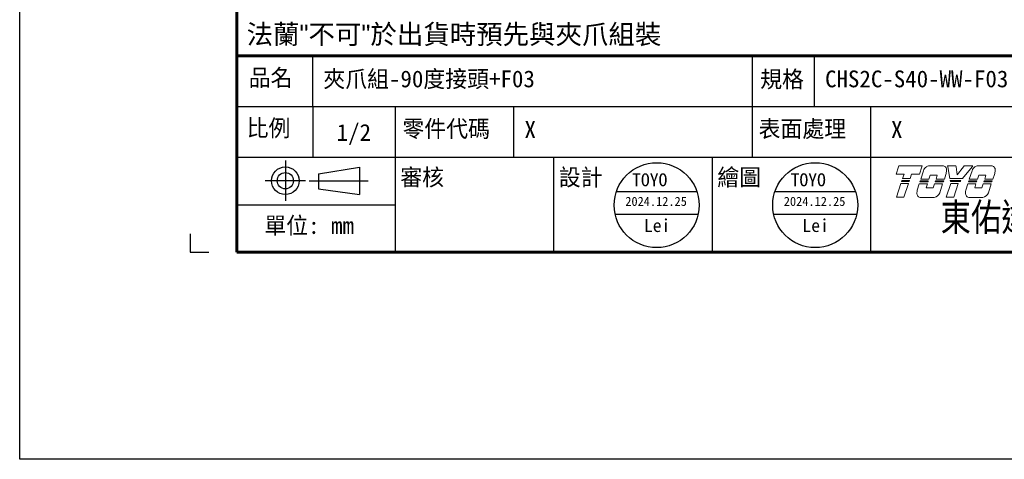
# Model space of a CAD drawing. Header units: millimetres. Extents: x 399 to 6233, y -1870 to 1602.
# Tile 57 of 164: x 4612 to 4916, y -1870 to -1734. Entities that reach past the tile are written whole.
import ezdxf
from ezdxf.enums import TextEntityAlignment as Align

# ---------------------------------------------------------------- set-up
doc = ezdxf.new("R2010")
doc.units = ezdxf.units.MM
doc.linetypes.add('SLD-實線', pattern=[0])
doc.layers.add('AM_0', color=7, linetype='Continuous', lineweight=50)
doc.layers.add('可見 (ISO)', color=7, linetype='Continuous', lineweight=25)
doc.layers.add('BORDER', color=7, linetype='Continuous')
doc.layers.add('圖框', color=7, linetype='SLD-實線')
doc.styles.add('SEACAD_arial_ttf', font='arial.ttf', dxfattribs={"height": 0.2})
doc.styles.get("Standard").update_dxf_attribs({"font": 'arial.ttf'})
doc.styles.add('標題欄', font='txt')

# ---------------------------------------------------------------- blocks, each defined once
blk = doc.blocks.new('A4橫')
at = {"color": 123}
blk.add_lwpolyline([(4724.32, 1173.75), (4724.32, 1170.89), (4727.18, 1170.89)], dxfattribs=at)
at = {"layer": 'BORDER', "color": 123, "linetype": 'Continuous', "lineweight": 60, "ltscale": 25.4}
for p, q in [((4731.53, 1453.75), (4731.53, 1170.89)), ((4731.53, 1201.3), (4917.11, 1201.3)), ((4731.53, 1170.89), (4924.32, 1170.89))]:
    blk.add_line(p, q, dxfattribs=at)
at = {"layer": 'BORDER', "color": 60, "linetype": 'Continuous', "ltscale": 25.4}
for p, q in [((4743.27, 1193.45), (4743.27, 1201.3)), ((4811.29, 1193.45), (4811.29, 1201.3)), ((4820.89, 1193.45), (4820.89, 1201.3)), ((4731.53, 1193.45), (4917.11, 1193.45)), ((4743.27, 1193.45), (4743.27, 1185.61)), ((4756.06, 1185.61), (4756.06, 1193.45)), ((4774.39, 1185.61), (4774.39, 1193.45)), ((4811.29, 1185.61), (4811.29, 1193.45)), ((4829.63, 1185.61), (4829.63, 1193.45)), ((4731.53, 1185.61), (4917.11, 1185.61)), ((4756.06, 1170.89), (4756.06, 1185.61)), ((4780.58, 1170.89), (4780.58, 1185.61)), ((4805.1, 1170.89), (4805.1, 1185.61)), ((4829.63, 1170.89), (4829.63, 1185.61)), ((4731.53, 1178.25), (4756.06, 1178.25)), ((4731.53, 1170.89), (4917.11, 1170.89))]:
    blk.add_line(p, q, dxfattribs=at)
at = {"layer": 'BORDER', "color": 4, "linetype": 'Continuous', "ltscale": 25.4}
for p, q in [((4739.03, 1185.08), (4739.03, 1178.86)), ((4742.14, 1181.97), (4735.92, 1181.97)), ((4742.71, 1181.97), (4751.83, 1181.97))]:
    blk.add_line(p, q, dxfattribs=at)
at = {"layer": 'BORDER', "color": 7, "linetype": 'Continuous', "ltscale": 25.4}
for p, q in [((4744.15, 1183.02), (4750.49, 1184.09)), ((4750.49, 1184.09), (4750.49, 1179.84)), ((4744.15, 1183.02), (4744.15, 1180.71)), ((4744.15, 1180.71), (4750.49, 1179.84))]:
    blk.add_line(p, q, dxfattribs=at)
for radius in [2.13, 1.26]:
    blk.add_circle((4739.03, 1181.97), radius, dxfattribs=at)
at = {"layer": '可見 (ISO)', "lineweight": 5}
for p, q in [((4833.54, 1182.99), (4833.9, 1184.11)), ((4833.96, 1184.29), (4833.9, 1184.11)), ((4833.96, 1184.29), (4837.55, 1184.29)), ((4837.49, 1184.11), (4837.13, 1182.99)), ((4837.49, 1184.11), (4837.55, 1184.29)), ((4838.69, 1184.29), (4840.74, 1184.29)), ((4841.48, 1184.29), (4841.51, 1184.11)), ((4841.48, 1184.29), (4842.78, 1184.29)), ((4841.84, 1182.32), (4841.51, 1184.11)), ((4842.81, 1184.11), (4842.78, 1184.29)), ((4842.81, 1184.11), (4842.99, 1182.9)), ((4842.99, 1182.9), (4843.94, 1184.11)), ((4845.27, 1184.11), (4843.79, 1182.32)), ((4844.08, 1184.29), (4843.94, 1184.11)), ((4844.08, 1184.29), (4845.42, 1184.29)), ((4845.27, 1184.11), (4845.42, 1184.29)), ((4846.21, 1184.29), (4848.26, 1184.29)), ((4834.75, 1182.99), (4833.54, 1182.99)), ((4834.53, 1182.32), (4834.75, 1182.99)), ((4835.7, 1182.32), (4834.53, 1182.32)), ((4835.91, 1182.99), (4835.7, 1182.32)), ((4837.13, 1182.99), (4835.91, 1182.99)), ((4837.33, 1182.23), (4837.75, 1183.52)), ((4838.61, 1182.23), (4837.33, 1182.23)), ((4838.81, 1182.84), (4838.61, 1182.23)), ((4839.9, 1182.84), (4838.81, 1182.84)), ((4839.71, 1182.23), (4839.9, 1182.84)), ((4840.99, 1182.23), (4839.71, 1182.23)), ((4841.22, 1182.96), (4840.99, 1182.23)), ((4843.79, 1182.32), (4841.84, 1182.32)), ((4844.85, 1182.23), (4845.27, 1183.52)), ((4846.13, 1182.23), (4844.85, 1182.23)), ((4846.32, 1182.84), (4846.13, 1182.23)), ((4847.42, 1182.84), (4846.32, 1182.84)), ((4847.23, 1182.23), (4847.42, 1182.84)), ((4848.51, 1182.23), (4847.23, 1182.23)), ((4848.74, 1182.96), (4848.51, 1182.23)), ((4833.57, 1179.4), (4834.26, 1181.56)), ((4834.26, 1181.56), (4835.43, 1181.56)), ((4834.38, 1181.87), (4834.43, 1182.03)), ((4835.54, 1181.87), (4834.38, 1181.87)), ((4834.43, 1182.03), (4835.59, 1182.03)), ((4835.43, 1181.56), (4834.73, 1179.4)), ((4835.59, 1182.03), (4835.54, 1181.87)), ((4836.8, 1180.53), (4837.1, 1181.47)), ((4837.1, 1181.47), (4838.36, 1181.47)), ((4837.2, 1181.78), (4837.25, 1181.93)), ((4838.46, 1181.78), (4837.2, 1181.78)), ((4837.25, 1181.93), (4838.51, 1181.93)), ((4838.36, 1181.47), (4838.17, 1180.86)), ((4838.17, 1180.86), (4839.26, 1180.86)), ((4838.51, 1181.93), (4838.46, 1181.78)), ((4839.26, 1180.86), (4839.46, 1181.47)), ((4839.46, 1181.47), (4840.72, 1181.47)), ((4839.58, 1181.78), (4839.63, 1181.93)), ((4840.84, 1181.78), (4839.58, 1181.78)), ((4839.63, 1181.93), (4840.89, 1181.93)), ((4840.72, 1181.47), (4840.28, 1180.09)), ((4840.89, 1181.93), (4840.84, 1181.78)), ((4841.29, 1179.4), (4841.99, 1181.56)), ((4841.93, 1181.87), (4841.9, 1182.03)), ((4841.9, 1182.03), (4843.56, 1182.03)), ((4843.43, 1181.87), (4841.93, 1181.87)), ((4841.99, 1181.56), (4843.15, 1181.56)), ((4843.15, 1181.56), (4842.46, 1179.4)), ((4843.56, 1182.03), (4843.43, 1181.87)), ((4844.32, 1180.53), (4844.62, 1181.47)), ((4844.62, 1181.47), (4845.88, 1181.47)), ((4844.72, 1181.78), (4844.77, 1181.93)), ((4845.98, 1181.78), (4844.72, 1181.78)), ((4844.77, 1181.93), (4846.03, 1181.93)), ((4845.88, 1181.47), (4845.69, 1180.86)), ((4845.69, 1180.86), (4846.78, 1180.86)), ((4846.03, 1181.93), (4845.98, 1181.78)), ((4846.78, 1180.86), (4846.98, 1181.47)), ((4846.98, 1181.47), (4848.24, 1181.47)), ((4847.1, 1181.78), (4847.15, 1181.93)), ((4848.36, 1181.78), (4847.1, 1181.78)), ((4847.15, 1181.93), (4848.41, 1181.93)), ((4848.24, 1181.47), (4847.8, 1180.09)), ((4848.41, 1181.93), (4848.36, 1181.78)), ((4834.73, 1179.4), (4833.57, 1179.4)), ((4839.42, 1179.37), (4837.38, 1179.37)), ((4842.46, 1179.4), (4841.29, 1179.4)), ((4846.94, 1179.37), (4844.9, 1179.37))]:
    blk.add_line(p, q, dxfattribs=at)
for centre, radius, start, end in [((4838.84, 1183.15), 1.15, 123.3001, 160.8894), ((4840.71, 1183.66), 0.631, 349.7215, 45.5037), ((4846.36, 1183.15), 1.15, 123.3001, 160.8894), ((4848.23, 1183.66), 0.631, 349.7215, 45.5037), ((4837.17, 1184.01), 4.19, 345.4024, 353.6243), ((4844.69, 1184.01), 4.19, 345.4024, 353.6243), ((4837.37, 1180), 0.631, 172.7215, 270.3361), ((4840.93, 1179.83), 4.19, 170.4732, 176.6243), ((4839.2, 1180.5), 1.15, 281.1769, 339.4117), ((4844.89, 1180), 0.631, 172.7215, 270.3361), ((4848.45, 1179.83), 4.19, 170.4732, 176.6243), ((4846.72, 1180.5), 1.15, 281.1769, 339.4117)]:
    blk.add_arc(centre, radius, start, end, dxfattribs=at)
for points, knots in [([(4838.2, 1184.11), (4838.26, 1184.15), (4838.33, 1184.18), (4838.49, 1184.25), (4838.59, 1184.28), (4838.69, 1184.29)], [0.7632588, 0.7632588, 0.7632588, 0.7632588, 0.8183582, 0.8183582, 0.8969132, 0.8969132, 0.8969132, 0.8969132]), ([(4841.15, 1184.11), (4841.1, 1184.16), (4841.03, 1184.21), (4840.88, 1184.27), (4840.81, 1184.29), (4840.74, 1184.29)], [0.3846511, 0.3846511, 0.3846511, 0.3846511, 0.4469665, 0.4469665, 0.5029651, 0.5029651, 0.5029651, 0.5029651]), ([(4845.72, 1184.11), (4845.78, 1184.15), (4845.85, 1184.18), (4846.01, 1184.25), (4846.11, 1184.28), (4846.21, 1184.29)], [0.7632591, 0.7632591, 0.7632591, 0.7632591, 0.8183584, 0.8183584, 0.8969135, 0.8969135, 0.8969135, 0.8969135]), ([(4848.67, 1184.11), (4848.61, 1184.16), (4848.55, 1184.21), (4848.4, 1184.27), (4848.33, 1184.29), (4848.26, 1184.29)], [0.3846512, 0.3846512, 0.3846512, 0.3846512, 0.4469719, 0.4469719, 0.5029651, 0.5029651, 0.5029651, 0.5029651])]:
    blk.add_open_spline(points, degree=3, knots=knots, dxfattribs=at)
at = {"layer": 'BORDER', "color": 7, "linetype": 'Continuous', "ltscale": 25.4, "style": 'SEACAD_arial_ttf', "width": 0.8}
blk.add_text('東佑達自動化科技股份有限公司', height=4.3037, dxfattribs=at).set_placement((4840.41, 1178.48), align=Align.TOP_LEFT)
at = {"layer": '圖框', "style": '標題欄'}
for s, p in [('品名', (4733.36, 1199.24)), ('規格', (4812.49, 1199)), ('比例', (4733.04, 1191.44)), ('零件代碼', (4757.14, 1191.33)), ('表面處理', (4812.25, 1191.33)), ('審核', (4756.81, 1183.81)), ('設計', (4781.34, 1183.81)), ('繪圖', (4805.86, 1183.81)), ('單位: mm', (4735.78, 1176.34))]:
    blk.add_text(s, height=2.605, dxfattribs=at).set_placement(p, align=Align.TOP_LEFT)

msp = doc.modelspace()

# ---------------------------------------------------------------- linework, layer by layer
at = {"color": 1}
for p, q in [((4796.329, -1787.138), (4821.242, -1787.138)), ((4845.377, -1787.138), (4870.29, -1787.138)), ((4795.933, -1794.097), (4821.639, -1794.097)), ((4844.98, -1794.097), (4870.686, -1794.097))]:
    msp.add_line(p, q, dxfattribs=at)
at = {"color": 4}
msp.add_lwpolyline([(4611.682, 905.937), (5131.682, 905.937), (5131.682, -1870.063), (4611.682, -1870.063)], close=True, dxfattribs=at)
at = {"color": 1}
for centre in [(4808.786, -1791.338), (4857.833, -1791.338)]:
    msp.add_circle(centre, 13.146, dxfattribs=at)

# ---------------------------------------------------------------- block references
at = {"xscale": 2, "yscale": 2, "zscale": 2}
msp.add_blockref('A4橫', (-4784.176, -4147.703), dxfattribs=at)

# ---------------------------------------------------------------- texts
at = {"layer": 'AM_0', "insert": (4681.891, -1742.101), "char_height": 6, "attachment_point": 7}
msp.add_mtext_dynamic_manual_height_columns('{\\fPMingLiU|b0|i0|c136|p18;法蘭"不可"於出貨時預先與夾爪組裝}', width=218.23164, gutter_width=1, heights=[0], dxfattribs=at)
at = {"layer": '圖框', "color": 1, "style": '標題欄'}
for s, height, p in [('夾爪組-90度接頭+F03', 5.21053, (4705.637, -1749.613)), ('CHS2C-S40-WW-F03', 5.21053, (4860.881, -1749.613)), ('X', 5.211, (4767.886, -1765.308)), ('X', 5.211, (4881.313, -1765.308)), ('TOYO', 4.0049, (4801.192, -1781.476)), ('TOYO', 4.0049, (4850.24, -1781.476))]:
    msp.add_text(s, height=height, dxfattribs=at).set_placement(p, align=Align.TOP_LEFT)
at = {"layer": '圖框', "style": '標題欄'}
msp.add_text('1/2', height=5.2105, dxfattribs=at).set_placement((4709.766, -1766.199), align=Align.TOP_LEFT)
at = {"layer": '圖框', "color": 1, "style": '標題欄'}
for s, height, p in [('2024.12.25', 2.8034, (4808.604, -1790.154)), ('2024.12.25', 2.8034, (4857.652, -1790.154)), ('Lei', 4.0049, (4808.921, -1797.642)), ('Lei', 4.0049, (4857.968, -1797.642))]:
    msp.add_text(s, height=height, dxfattribs=at).set_placement(p, align=Align.MIDDLE_CENTER)

doc.saveas('drawing.dxf')
